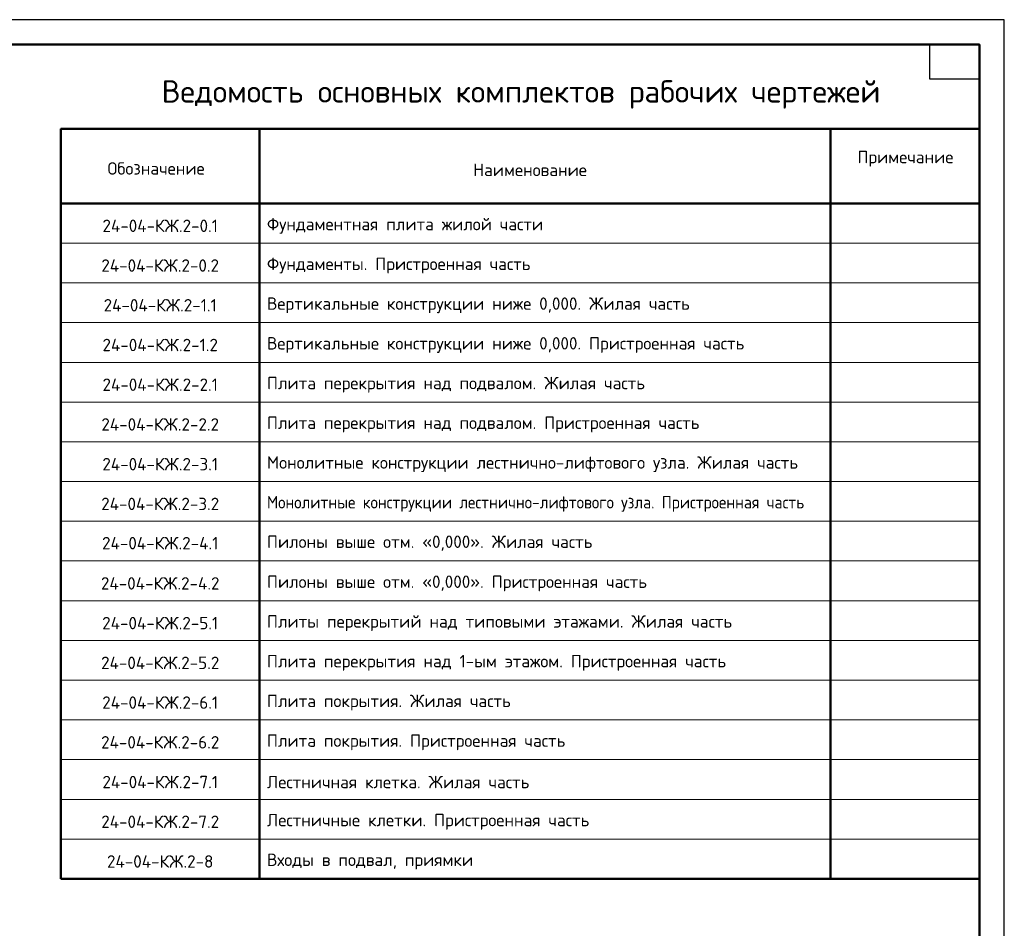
# Model space of a CAD drawing. Header units: millimetres. Extents: x 0 to 76200, y 0 to 35640.
# Tile 4 of 5: x 26604 to 50400, y 13684 to 35640. Entities that reach past the tile are written whole.
import ezdxf

# ---------------------------------------------------------------- set-up
doc = ezdxf.new("R2010")
doc.units = ezdxf.units.MM
doc.layers.add('Standard', color=7, linetype='Continuous', lineweight=25)
doc.layers.add('Общий01', color=7, linetype='Continuous', lineweight=13)
doc.styles.add('ISOCPEUR', font='txt')

msp = doc.modelspace()

# ---------------------------------------------------------------- linework, layer by layer
at = {"layer": 'Standard', "color": 7, "linetype": 'Continuous', "lineweight": 35, "transparency": 33554687}
for p, q in [((49800, 33120), (49800, 14040)), ((49800, 32640), (49800, 14520))]:
    msp.add_line(p, q, dxfattribs=at)
at = {"layer": 'Standard', "color": 7, "linetype": 'Continuous', "lineweight": 13, "transparency": 33554687}
for p, q in [((27600, 33000), (49800, 33000)), ((27600, 30240), (49800, 30240)), ((27600, 29280), (49800, 29280)), ((27600, 28320), (49800, 28320)), ((27600, 27360), (49800, 27360)), ((27600, 26400), (49800, 26400)), ((27600, 25440), (49800, 25440)), ((27600, 24480), (49800, 24480)), ((27600, 23520), (49800, 23520)), ((27600, 22560), (49800, 22560)), ((27600, 21600), (49800, 21600)), ((27600, 20640), (49800, 20640)), ((27600, 19680), (49800, 19680)), ((27600, 18720), (49800, 18720)), ((27600, 17760), (49800, 17760)), ((27600, 16800), (49800, 16800)), ((27600, 15840), (49800, 15840))]:
    msp.add_line(p, q, dxfattribs=at)
at = {"layer": 'Standard', "color": 7, "linetype": 'Continuous', "lineweight": 50, "transparency": 33554687}
for p, q in [((32400, 33000), (32400, 14880)), ((46200, 33000), (46200, 14880)), ((49800, 32520), (49800, 14400)), ((49800, 32520), (49800, 15360)), ((27600, 31200), (49800, 31200)), ((27600, 14880), (49800, 14880))]:
    msp.add_line(p, q, dxfattribs=at)
at = {"layer": 'Standard', "color": 7, "linetype": 'Continuous', "lineweight": 25, "transparency": 33554687}
for points in [[(0, 0), (50400, 0), (50400, 35640), (0, 35640), (0, 0)], [(0, 0), (50400, 0), (50400, 35640), (0, 35640), (0, 0)], [(49800, 35040), (49800, 34200), (48600, 34200), (48600, 35040), (49800, 35040)]]:
    msp.add_lwpolyline(points, close=True, dxfattribs=at)
at = {"layer": 'Standard', "color": 7, "linetype": 'Continuous', "lineweight": 50, "transparency": 33554687}
msp.add_lwpolyline([(2400, 35040), (49800, 35040), (49800, 600), (2400, 600), (2400, 35040)], close=True, dxfattribs=at)
msp.add_lwpolyline([(27600, 14880), (27600, 33000), (49800, 33000), (49800, 14880)], dxfattribs=at)

# ---------------------------------------------------------------- texts
at = {"layer": 'Standard', "color": 7, "linetype": 'Continuous', "lineweight": 13, "transparency": 33554687, "char_height": 300, "style": 'ISOCPEUR'}
for s, insert, width, attachment_point in [('\\A1;{\\fISOCPEUR|i0|b0;\\H300.000000;\\W1.000000;\\C7;Примечание}\\P', (48010, 32280), 2336, 5), ('\\A1;{\\fISOCPEUR|i0|b0;\\H300.000000;\\W1.000000;\\C7;Обозначение}\\P', (29901, 32045), 2501.27, 5), ('\\A1;{\\fISOCPEUR|i0|b0;\\H300.000000;\\W1.000000;\\C7;Наименование}\\P', (38937, 32010), 2786.67, 5), ('\\A1;{\\fISOCPEUR|i0|b0;\\H300.000000;\\W1.000000;\\C7;Фундаментная плита жилой части}\\P', (32580, 30659), 6808.66, 4), ('\\A1;{\\fISOCPEUR|i0|b0;\\H300.000000;\\W1.000000;\\C7;24-04-КЖ.2-0.1}\\P', (30000, 30659), 2963.88, 5), ('\\A1;{\\fISOCPEUR|i0|b0;\\H300.000000;\\W1.000000;\\C7;Фундаменты. Пристроенная часть}\\P', (32580, 29699), 6658.63, 4), ('\\A1;{\\fISOCPEUR|i0|b0;\\H300.000000;\\W1.000000;\\C7;24-04-КЖ.2-0.2}\\P', (30000, 29699), 3026.94, 5), ('\\A1;{\\fISOCPEUR|i0|b0;\\H300.000000;\\W1.000000;\\C7;Вертикальные конструкции ниже 0,000. Жилая часть}\\P', (32580, 28739), 10304.12, 4), ('\\A1;{\\fISOCPEUR|i0|b0;\\H300.000000;\\W1.000000;\\C7;24-04-КЖ.2-1.1}\\P', (30000, 28739), 2900.82, 5), ('\\A1;{\\fISOCPEUR|i0|b0;\\H300.000000;\\W1.000000;\\C7;Вертикальные конструкции ниже 0,000. Пристроенная часть}\\P', (32580, 27779), 11744.23, 4), ('\\A1;{\\fISOCPEUR|i0|b0;\\H300.000000;\\W1.000000;\\C7;24-04-КЖ.2-1.2}\\P', (30000, 27779), 2963.88, 5), ('\\A1;{\\fISOCPEUR|i0|b0;\\H300.000000;\\W1.000000;\\C7;Плита перекрытия над подвалом. Жилая часть}\\P', (32580, 26819), 9179.01, 4), ('\\A1;{\\fISOCPEUR|i0|b0;\\H300.000000;\\W1.000000;\\C7;24-04-КЖ.2-2.1}\\P', (30000, 26819), 2963.88, 5), ('\\A1;{\\fISOCPEUR|i0|b0;\\H300.000000;\\W1.000000;\\C7;Плита перекрытия над подвалом. Пристроенная часть}\\P', (32580, 25859), 10619.15, 4), ('\\A1;{\\fISOCPEUR|i0|b0;\\H300.000000;\\W1.000000;\\C7;24-04-КЖ.2-2.2}\\P', (30000, 25859), 3026.94, 5), ('\\A1;{\\fISOCPEUR|i0|b0;\\H300.000000;\\W1.000000;\\C7;Монолитные конструкции лестнично-лифтового узла. Жилая часть}\\P', (32580, 24899), 13034.3, 4), ('\\A1;{\\fISOCPEUR|i0|b0;\\H300.000000;\\W1.000000;\\C7;24-04-КЖ.2-3.1}\\P', (30000, 24899), 2963.88, 5), ('\\A1;{\\fISOCPEUR|i0|b0;\\H300.000000;\\W0.917431;\\C7;Монолитные конструкции лестнично-лифтового узла. Пристроенная часть}\\P', (32580, 23939), 13279.24, 4), ('\\A1;{\\fISOCPEUR|i0|b0;\\H300.000000;\\W1.000000;\\C7;24-04-КЖ.2-3.2}\\P', (30000, 23939), 3026.94, 5), ('\\A1;{\\fISOCPEUR|i0|b0;\\H300.000000;\\W1.000000;\\C7;Пилоны выше отм. «0,000». Жилая часть}\\P', (32580, 22990), 7903.85, 4), ('\\A1;{\\fISOCPEUR|i0|b0;\\H300.000000;\\W1.000000;\\C7;24-04-КЖ.2-4.1}\\P', (30000, 22990), 2993.94, 5), ('\\A1;{\\fISOCPEUR|i0|b0;\\H300.000000;\\W1.000000;\\C7;Пилоны выше отм. «0,000». Пристроенная часть}\\P', (32580, 22018), 9344.03, 4), ('\\A1;{\\fISOCPEUR|i0|b0;\\H300.000000;\\W1.000000;\\C7;24-04-КЖ.2-4.2}\\P', (30000, 22018), 3056.97, 5), ('\\A1;{\\fISOCPEUR|i0|b0;\\H300.000000;\\W1.000000;\\C7;Плиты перекрытий над типовыми этажами. Жилая часть}\\P', (32580, 21058), 11099.18, 4), ('\\A1;{\\fISOCPEUR|i0|b0;\\H300.000000;\\W1.000000;\\C7;24-04-КЖ.2-5.1}\\P', (30000, 21058), 2963.88, 5), ('\\A1;{\\fISOCPEUR|i0|b0;\\H300.000000;\\W1.000000;\\C7;Плита перекрытия над 1-ым этажом. Пристроенная часть}\\P', (32580, 20098), 11338.41, 4), ('\\A1;{\\fISOCPEUR|i0|b0;\\H300.000000;\\W1.000000;\\C7;24-04-КЖ.2-5.2}\\P', (30000, 20098), 3026.94, 5), ('\\A1;{\\fISOCPEUR|i0|b0;\\H300.000000;\\W1.000000;\\C7;Плита покрытия. Жилая часть}\\P', (32580, 19138), 5998.48, 4), ('\\A1;{\\fISOCPEUR|i0|b0;\\H300.000000;\\W1.000000;\\C7;24-04-КЖ.2-6.1}\\P', (30000, 19138), 2963.88, 5), ('\\A1;{\\fISOCPEUR|i0|b0;\\H300.000000;\\W1.000000;\\C7;Плита покрытия. Пристроенная часть}\\P', (32580, 18178), 7438.78, 4), ('\\A1;{\\fISOCPEUR|i0|b0;\\H300.000000;\\W1.000000;\\C7;24-04-КЖ.2-6.2}\\P', (30000, 18178), 3026.94, 5), ('\\A1;{\\fISOCPEUR|i0|b0;\\H300.000000;\\W1.000000;\\C7;Лестничная клетка. Жилая часть}\\P', (32580, 17218), 6598.62, 4), ('\\A1;{\\fISOCPEUR|i0|b0;\\H300.000000;\\W1.000000;\\C7;24-04-КЖ.2-7.1}\\P', (30000, 17218), 2963.88, 5), ('\\A1;{\\fISOCPEUR|i0|b0;\\H300.000000;\\W1.000000;\\C7;Лестничные клетки. Пристроенная часть}\\P', (32580, 16258), 8008.86, 4), ('\\A1;{\\fISOCPEUR|i0|b0;\\H300.000000;\\W1.000000;\\C7;24-04-КЖ.2-7.2}\\P', (30000, 16258), 3026.94, 5), ('\\A1;{\\fISOCPEUR|i0|b0;\\H300.000000;\\W1.000000;\\C7;Входы в подвал, приямки}\\P', (32580, 15298), 4903.13, 4), ('\\A1;{\\fISOCPEUR|i0|b0;\\H300.000000;\\W1.000000;\\C7;24-04-КЖ.2-8}\\P', (30000, 15298), 2726.59, 5)]:
    msp.add_mtext(s, dxfattribs=dict(at, insert=insert, width=width, attachment_point=attachment_point))
at = {"layer": 'Общий01', "transparency": 33554687, "insert": (38720, 33833), "char_height": 540, "width": 18034.37, "attachment_point": 5, "style": 'ISOCPEUR'}
msp.add_mtext('\\A1;{\\fISOCPEUR|i0|b0;\\H540.000000;\\W1.000000;\\C7;Ведомость основных комплектов рабочих чертежей}\\P', dxfattribs=at)

doc.saveas('drawing.dxf')
